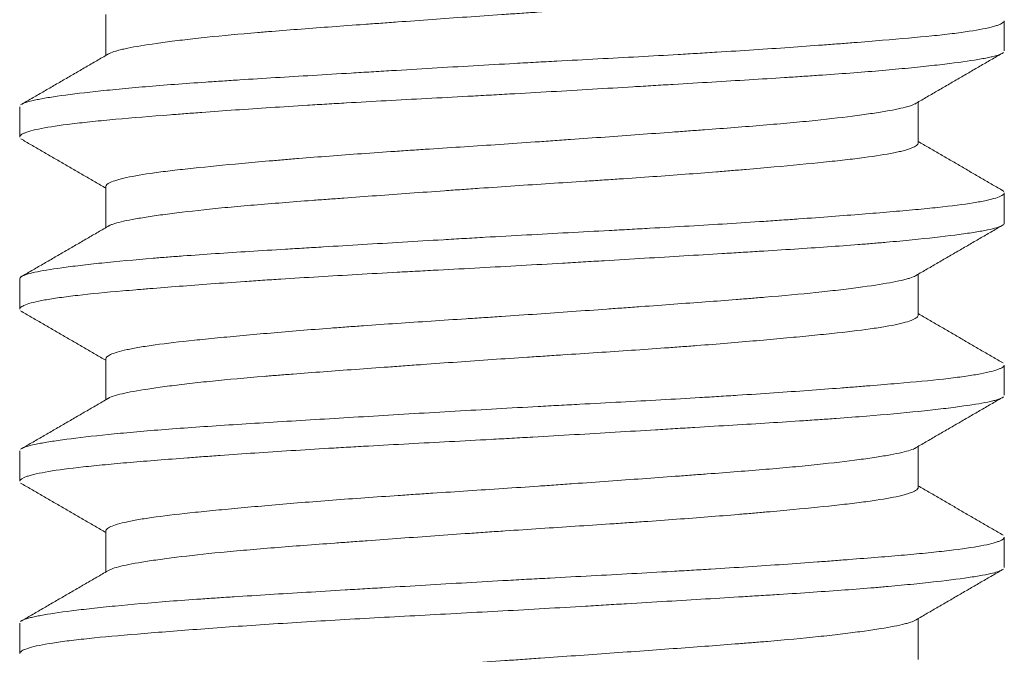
# Model space of a CAD drawing. Header units: millimetres. Extents: x 25 to 1460, y 35 to 806.
# Tile 37 of 47: x 851.77 to 855.77, y 430.78 to 433.36. Entities that reach past the tile are written whole.
import ezdxf

# ---------------------------------------------------------------- set-up
doc = ezdxf.new("R2010")
doc.units = ezdxf.units.MM
doc.layers.add('1', color=7, linetype='Continuous', true_color=0xffffff)

msp = doc.modelspace()

# ---------------------------------------------------------------- linework, layer by layer
at = {"layer": '1', "color": 155, "linetype": 'Continuous', "lineweight": 18}
for p, q in [((852.1177, 433.3794), (852.1177, 433.2125)), ((855.7677, 433.2315), (855.7677, 433.3536)), ((851.7677, 433.0039), (851.7677, 432.8817)), ((855.4177, 432.8563), (855.4177, 433.0228)), ((852.1177, 432.6791), (852.1177, 432.5125)), ((855.7656, 432.6593), (855.7586, 432.6646)), ((855.7677, 432.5313), (855.7677, 432.654)), ((855.4177, 432.1558), (855.4177, 432.3228)), ((851.7677, 432.3036), (851.7677, 432.1814)), ((852.1177, 431.9795), (852.1177, 431.8125)), ((855.7677, 431.8317), (855.7677, 431.9537)), ((851.7677, 431.6042), (851.7677, 431.4815)), ((855.4177, 431.4561), (855.4177, 431.6228)), ((852.1177, 431.2791), (852.1177, 431.1125)), ((855.7677, 431.1311), (855.7677, 431.2537)), ((855.4177, 430.7559), (855.4177, 430.9228)), ((851.7677, 430.9036), (851.7677, 430.7816))]:
    msp.add_line(p, q, dxfattribs=at)
for points, knots in [([(852.1268, 433.2178), (852.1298, 433.2196), (852.1335, 433.2214), (852.1453, 433.2264), (852.1548, 433.2295), (852.1722, 433.2342), (852.1785, 433.2357), (852.1921, 433.2389), (852.1994, 433.2404), (852.2381, 433.2483), (852.2766, 433.2547), (852.3457, 433.2646), (852.3706, 433.2679), (852.4243, 433.2746), (852.4527, 433.278), (852.5424, 433.288), (852.6081, 433.2945), (852.6979, 433.3023), (852.7162, 433.3039), (852.7537, 433.3071), (852.7728, 433.3086), (852.831, 433.3133), (852.8708, 433.3164), (852.993, 433.3258), (853.0782, 433.3321), (853.1895, 433.3402), (853.212, 433.3418), (853.2575, 433.3451), (853.2805, 433.3468), (853.3496, 433.3518), (853.396, 433.3552), (853.536, 433.3652), (853.6305, 433.3719), (853.7501, 433.3801), (853.774, 433.3817), (853.8221, 433.3849), (853.8463, 433.3865), (853.9181, 433.3913), (853.9656, 433.3944), (854.1068, 433.4037), (854.1993, 433.4098), (854.3129, 433.4177), (854.3355, 433.4193), (854.3805, 433.4225), (854.4028, 433.4241), (854.4687, 433.4289), (854.5116, 433.4322), (854.6371, 433.442), (854.7165, 433.4487), (854.8105, 433.457), (854.8291, 433.4587), (854.8655, 433.462), (854.8833, 433.4637), (854.9355, 433.4686), (854.9687, 433.4718), (855.0635, 433.4813), (855.1205, 433.4874), (855.1836, 433.4952), (855.1959, 433.4968), (855.2194, 433.5), (855.2306, 433.5016), (855.2629, 433.5063), (855.2824, 433.5095), (855.3353, 433.5192), (855.3629, 433.5258), (855.3876, 433.5342), (855.392, 433.5359), (855.3998, 433.5393), (855.4032, 433.541), (855.4117, 433.546), (855.4153, 433.5493), (855.4174, 433.5538), (855.4177, 433.5549), (855.4177, 433.556)], [0, 0, 0, 0, 0.016941, 0.016941, 0.045559, 0.045559, 0.059867, 0.059867, 0.074176, 0.074176, 0.13141, 0.13141, 0.160027, 0.160027, 0.188645, 0.188645, 0.245879, 0.245879, 0.260188, 0.260188, 0.274496, 0.274496, 0.303114, 0.303114, 0.360348, 0.360348, 0.374657, 0.374657, 0.388965, 0.388965, 0.417582, 0.417582, 0.474817, 0.474817, 0.489125, 0.489125, 0.503434, 0.503434, 0.532051, 0.532051, 0.589286, 0.589286, 0.603594, 0.603594, 0.617903, 0.617903, 0.64652, 0.64652, 0.703755, 0.703755, 0.718063, 0.718063, 0.732372, 0.732372, 0.760989, 0.760989, 0.818223, 0.818223, 0.832532, 0.832532, 0.846841, 0.846841, 0.875458, 0.875458, 0.932692, 0.932692, 0.947001, 0.947001, 0.96131, 0.96131, 0.989927, 0.989927, 1, 1, 1, 1]), ([(851.7765, 433.0144), (851.7845, 433.019), (851.7981, 433.0236), (851.8236, 433.0297), (851.8304, 433.0312), (851.8453, 433.0342), (851.8533, 433.0357), (851.8792, 433.0403), (851.8986, 433.0434), (851.9632, 433.0527), (852.0147, 433.0591), (852.0898, 433.0673), (852.1054, 433.0689), (852.1376, 433.0722), (852.1543, 433.0739), (852.2055, 433.0788), (852.2414, 433.0821), (852.3541, 433.0917), (852.4358, 433.0978), (852.5463, 433.1054), (852.5688, 433.1069), (852.6147, 433.1099), (852.6382, 433.1114), (852.7091, 433.116), (852.7574, 433.119), (852.9054, 433.1281), (853.008, 433.1343), (853.1414, 433.1424), (853.1683, 433.144), (853.2227, 433.1472), (853.2502, 433.1489), (853.3327, 433.1538), (853.3879, 433.1571), (853.5544, 433.167), (853.6663, 433.1736), (853.8074, 433.1814), (853.8357, 433.183), (853.8923, 433.1861), (853.9208, 433.1876), (854.0056, 433.1922), (854.0615, 433.1952), (854.2276, 433.2041), (854.3362, 433.21), (854.469, 433.2177), (854.4954, 433.2193), (854.548, 433.2224), (854.5742, 433.224), (854.6516, 433.2287), (854.7018, 433.2319), (854.8487, 433.2416), (854.9415, 433.2481), (855.051, 433.2563), (855.0726, 433.2579), (855.1151, 433.2612), (855.136, 433.2628), (855.1972, 433.2676), (855.2361, 433.2707), (855.3472, 433.2799), (855.4138, 433.2858), (855.4876, 433.2933), (855.5018, 433.2948), (855.5294, 433.2979), (855.5427, 433.2994), (855.5809, 433.3041), (855.604, 433.3072), (855.6666, 433.3167), (855.6994, 433.3231), (855.729, 433.3314), (855.7344, 433.333), (855.744, 433.3364), (855.7482, 433.338), (855.7589, 433.343), (855.7636, 433.3463), (855.767, 433.3509), (855.7676, 433.3522), (855.7677, 433.3536)], [0, 0, 0, 0, 0.042705, 0.042705, 0.056606, 0.056606, 0.070507, 0.070507, 0.09831, 0.09831, 0.153915, 0.153915, 0.167816, 0.167816, 0.181717, 0.181717, 0.20952, 0.20952, 0.265125, 0.265125, 0.279026, 0.279026, 0.292927, 0.292927, 0.32073, 0.32073, 0.376335, 0.376335, 0.390236, 0.390236, 0.404137, 0.404137, 0.43194, 0.43194, 0.487544, 0.487544, 0.501446, 0.501446, 0.515347, 0.515347, 0.543149, 0.543149, 0.598754, 0.598754, 0.612656, 0.612656, 0.626557, 0.626557, 0.654359, 0.654359, 0.709964, 0.709964, 0.723866, 0.723866, 0.737767, 0.737767, 0.765569, 0.765569, 0.821174, 0.821174, 0.835076, 0.835076, 0.848977, 0.848977, 0.876779, 0.876779, 0.932384, 0.932384, 0.946286, 0.946286, 0.960187, 0.960187, 0.987989, 0.987989, 1, 1, 1, 1]), ([(855.7583, 433.2205), (855.7557, 433.219), (855.7525, 433.2176), (855.7411, 433.2132), (855.7311, 433.2102), (855.7123, 433.2057), (855.7055, 433.2042), (855.6906, 433.2012), (855.6826, 433.1996), (855.6399, 433.192), (855.597, 433.1858), (855.5197, 433.1763), (855.4918, 433.173), (855.4466, 433.1681), (855.431, 433.1665), (855.3988, 433.1632), (855.3822, 433.1615), (855.2972, 433.1533), (855.2223, 433.1468), (855.0997, 433.1376), (855.0571, 433.1345), (854.9906, 433.13), (854.9679, 433.1285), (854.922, 433.1254), (854.8987, 433.1239), (854.7811, 433.1164), (854.6826, 433.1104), (854.5285, 433.101), (854.4761, 433.0979), (854.3958, 433.093), (854.3687, 433.0914), (854.3142, 433.0881), (854.2869, 433.0865), (854.1501, 433.0783), (854.0393, 433.0717), (853.8712, 433.0619), (853.8149, 433.0587), (853.7299, 433.054), (853.7014, 433.0524), (853.6446, 433.0493), (853.6164, 433.0478), (853.4757, 433.0402), (853.3651, 433.0343), (853.202, 433.0253), (853.1482, 433.0223), (853.0681, 433.0177), (853.0415, 433.0161), (852.9889, 433.013), (852.9628, 433.0114), (852.8344, 433.0035), (852.7365, 432.9971), (852.5971, 432.9873), (852.5518, 432.984), (852.4858, 432.9791), (852.4641, 432.9774), (852.4215, 432.9742), (852.4007, 432.9726), (852.299, 432.9646), (852.225, 432.9586), (852.1249, 432.9496), (852.0933, 432.9466), (852.0488, 432.9421), (852.0344, 432.9405), (852.0068, 432.9375), (851.9935, 432.9359), (851.9301, 432.9282), (851.8883, 432.9219), (851.8389, 432.9123), (851.8247, 432.909), (851.8068, 432.904), (851.8014, 432.9024), (851.7917, 432.899), (851.7876, 432.8974), (851.7728, 432.8906), (851.7674, 432.8856), (851.7677, 432.8807)], [0, 0, 0, 0, 0.013321, 0.013321, 0.041075, 0.041075, 0.054951, 0.054951, 0.068828, 0.068828, 0.124334, 0.124334, 0.152087, 0.152087, 0.165964, 0.165964, 0.17984, 0.17984, 0.235346, 0.235346, 0.263099, 0.263099, 0.276976, 0.276976, 0.290853, 0.290853, 0.346359, 0.346359, 0.374112, 0.374112, 0.387988, 0.387988, 0.401865, 0.401865, 0.457371, 0.457371, 0.485124, 0.485124, 0.499001, 0.499001, 0.512877, 0.512877, 0.568384, 0.568384, 0.596137, 0.596137, 0.610013, 0.610013, 0.62389, 0.62389, 0.679396, 0.679396, 0.707149, 0.707149, 0.721026, 0.721026, 0.734902, 0.734902, 0.790409, 0.790409, 0.818162, 0.818162, 0.832038, 0.832038, 0.845915, 0.845915, 0.901421, 0.901421, 0.929174, 0.929174, 0.943051, 0.943051, 0.956927, 0.956927, 1, 1, 1, 1]), ([(855.4063, 433.0162), (855.4063, 433.0161), (855.4062, 433.0161), (855.4033, 433.0145), (855.4, 433.0129), (855.3921, 433.0098), (855.3877, 433.0083), (855.3632, 433.0005), (855.3356, 432.9943), (855.2823, 432.9847), (855.2626, 432.9814), (855.23, 432.9765), (855.2186, 432.9748), (855.195, 432.9715), (855.1828, 432.9698), (855.1196, 432.9615), (855.0625, 432.9548), (854.9668, 432.9448), (854.9333, 432.9416), (854.8627, 432.9351), (854.8262, 432.9319), (854.7133, 432.9225), (854.6334, 432.9164), (854.5279, 432.9085), (854.5065, 432.9069), (854.4631, 432.9037), (854.4411, 432.9021), (854.3744, 432.8972), (854.3295, 432.8939), (854.1931, 432.884), (854.1002, 432.8773), (853.9815, 432.8689), (853.9576, 432.8672), (853.9097, 432.8638), (853.8855, 432.8621), (853.8132, 432.8571), (853.7652, 432.8538), (853.6217, 432.8442), (853.5269, 432.8381), (853.4093, 432.8303), (853.3858, 432.8288), (853.339, 432.8256), (853.3156, 432.824), (853.2464, 432.8193), (853.2011, 432.8161), (853.0679, 432.8065), (852.9825, 432.8), (852.8802, 432.7917), (852.86, 432.79), (852.82, 432.7866), (852.8003, 432.7849), (852.7425, 432.7799), (852.7054, 432.7765), (852.5984, 432.7666), (852.5328, 432.7603), (852.4581, 432.7524), (852.4435, 432.7508), (852.4153, 432.7477), (852.4016, 432.7461), (852.362, 432.7414), (852.3375, 432.7383), (852.2696, 432.7288), (852.2317, 432.7224), (852.1938, 432.7141), (852.1867, 432.7124), (852.1735, 432.7091), (852.1675, 432.7074), (852.1509, 432.7023), (852.142, 432.699), (852.1235, 432.69), (852.1176, 432.6844), (852.1177, 432.6789)], [0, 0, 0, 0, 0.000231, 0.000231, 0.014645, 0.014645, 0.029059, 0.029059, 0.086716, 0.086716, 0.115544, 0.115544, 0.129958, 0.129958, 0.144373, 0.144373, 0.20203, 0.20203, 0.230858, 0.230858, 0.259686, 0.259686, 0.317343, 0.317343, 0.331757, 0.331757, 0.346172, 0.346172, 0.375, 0.375, 0.432657, 0.432657, 0.447071, 0.447071, 0.461485, 0.461485, 0.490314, 0.490314, 0.54797, 0.54797, 0.562385, 0.562385, 0.576799, 0.576799, 0.605627, 0.605627, 0.663284, 0.663284, 0.677698, 0.677698, 0.692113, 0.692113, 0.720941, 0.720941, 0.778598, 0.778598, 0.793012, 0.793012, 0.807426, 0.807426, 0.836255, 0.836255, 0.893911, 0.893911, 0.908326, 0.908326, 0.92274, 0.92274, 0.951568, 0.951568, 1, 1, 1, 1]), ([(852.1275, 432.5182), (852.1297, 432.5195), (852.1322, 432.5208), (852.1385, 432.5236), (852.1425, 432.5252), (852.1648, 432.5329), (852.1906, 432.539), (852.2412, 432.5486), (852.2601, 432.5518), (852.3019, 432.5584), (852.3246, 432.5616), (852.3976, 432.5716), (852.453, 432.5782), (852.5307, 432.5865), (852.5466, 432.5882), (852.5794, 432.5915), (852.5963, 432.5931), (852.6478, 432.598), (852.6835, 432.6011), (852.7939, 432.6105), (852.8723, 432.6166), (852.9763, 432.6245), (852.9974, 432.626), (853.0402, 432.6292), (853.062, 432.6308), (853.1276, 432.6357), (853.1719, 432.6389), (853.3065, 432.6487), (853.3986, 432.6554), (853.5164, 432.6638), (853.5402, 432.6655), (853.5879, 432.6688), (853.6119, 432.6705), (853.6836, 432.6755), (853.7313, 432.6788), (853.8741, 432.6885), (853.9688, 432.6946), (854.0866, 432.7023), (854.1102, 432.7039), (854.1571, 432.707), (854.1805, 432.7086), (854.2498, 432.7133), (854.2953, 432.7164), (854.4291, 432.7259), (854.5152, 432.7323), (854.6188, 432.7406), (854.6393, 432.7423), (854.6798, 432.7457), (854.6997, 432.7474), (854.7584, 432.7524), (854.7961, 432.7557), (854.9051, 432.7656), (854.9723, 432.772), (855.0492, 432.7799), (855.0643, 432.7815), (855.0935, 432.7846), (855.1076, 432.7862), (855.1487, 432.7909), (855.1742, 432.794), (855.2453, 432.8033), (855.2856, 432.8097), (855.3266, 432.8179), (855.3344, 432.8195), (855.3488, 432.8229), (855.3555, 432.8245), (855.374, 432.8295), (855.3843, 432.8329), (855.4088, 432.8428), (855.4173, 432.8494), (855.4177, 432.8558)], [0, 0, 0, 0, 0.011812, 0.011812, 0.026147, 0.026147, 0.083486, 0.083486, 0.112156, 0.112156, 0.140826, 0.140826, 0.198165, 0.198165, 0.2125, 0.2125, 0.226835, 0.226835, 0.255505, 0.255505, 0.312844, 0.312844, 0.327179, 0.327179, 0.341514, 0.341514, 0.370183, 0.370183, 0.427523, 0.427523, 0.441858, 0.441858, 0.456193, 0.456193, 0.484862, 0.484862, 0.542202, 0.542202, 0.556537, 0.556537, 0.570872, 0.570872, 0.599541, 0.599541, 0.656881, 0.656881, 0.671216, 0.671216, 0.68555, 0.68555, 0.71422, 0.71422, 0.77156, 0.77156, 0.785894, 0.785894, 0.800229, 0.800229, 0.828899, 0.828899, 0.886239, 0.886239, 0.900573, 0.900573, 0.914908, 0.914908, 0.943578, 0.943578, 1, 1, 1, 1]), ([(851.7677, 432.3041), (851.7677, 432.307), (851.7697, 432.3099), (851.7759, 432.3142), (851.7787, 432.3157), (851.7855, 432.3187), (851.7895, 432.3203), (851.8033, 432.3248), (851.8148, 432.3278), (851.8562, 432.3367), (851.8927, 432.3428), (851.9496, 432.3506), (851.9616, 432.3522), (851.9867, 432.3554), (851.9998, 432.357), (852.0407, 432.3619), (852.07, 432.3652), (852.1633, 432.375), (852.233, 432.3815), (852.3295, 432.3895), (852.3492, 432.3911), (852.3898, 432.3942), (852.4106, 432.3958), (852.474, 432.4004), (852.5176, 432.4035), (852.6523, 432.4125), (852.7473, 432.4184), (852.8725, 432.4261), (852.8978, 432.4276), (852.9492, 432.4308), (852.9753, 432.4323), (853.054, 432.4371), (853.1071, 432.4403), (853.2679, 432.45), (853.3773, 432.4565), (853.5169, 432.4648), (853.545, 432.4664), (853.6014, 432.4697), (853.6298, 432.4714), (853.7149, 432.4763), (853.7713, 432.4794), (853.9401, 432.4887), (854.0516, 432.4946), (854.1898, 432.5021), (854.2174, 432.5036), (854.2725, 432.5066), (854.3, 432.5081), (854.3818, 432.5127), (854.4353, 432.5157), (854.5928, 432.525), (854.6938, 432.5313), (854.8149, 432.5394), (854.8389, 432.5411), (854.8863, 432.5443), (854.9098, 432.546), (854.9791, 432.551), (855.0235, 432.5542), (855.1519, 432.564), (855.2308, 432.5702), (855.3212, 432.5778), (855.3388, 432.5793), (855.3733, 432.5823), (855.3901, 432.5838), (855.439, 432.5884), (855.4694, 432.5914), (855.5541, 432.6005), (855.6021, 432.6066), (855.6514, 432.6146), (855.6607, 432.6162), (855.6782, 432.6194), (855.6865, 432.621), (855.7094, 432.626), (855.7222, 432.6293), (855.7537, 432.6391), (855.7652, 432.6457), (855.7676, 432.6527), (855.7677, 432.6533), (855.7677, 432.6539)], [0, 0, 0, 0, 0.025, 0.025, 0.03847, 0.03847, 0.05194, 0.05194, 0.078879, 0.078879, 0.132759, 0.132759, 0.146228, 0.146228, 0.159698, 0.159698, 0.186638, 0.186638, 0.240517, 0.240517, 0.253987, 0.253987, 0.267457, 0.267457, 0.294397, 0.294397, 0.348276, 0.348276, 0.361746, 0.361746, 0.375216, 0.375216, 0.402155, 0.402155, 0.456034, 0.456034, 0.469504, 0.469504, 0.482974, 0.482974, 0.509914, 0.509914, 0.563793, 0.563793, 0.577263, 0.577263, 0.590733, 0.590733, 0.617672, 0.617672, 0.671552, 0.671552, 0.685022, 0.685022, 0.698491, 0.698491, 0.725431, 0.725431, 0.77931, 0.77931, 0.79278, 0.79278, 0.80625, 0.80625, 0.83319, 0.83319, 0.887069, 0.887069, 0.900539, 0.900539, 0.914009, 0.914009, 0.940948, 0.940948, 0.994828, 0.994828, 1, 1, 1, 1]), ([(855.7677, 432.5309), (855.7677, 432.5299), (855.7674, 432.5288), (855.766, 432.5263), (855.7646, 432.5247), (855.7605, 432.5217), (855.7579, 432.5201), (855.7417, 432.5126), (855.7195, 432.5067), (855.6724, 432.4977), (855.6544, 432.4947), (855.6238, 432.49), (855.613, 432.4884), (855.5903, 432.4852), (855.5785, 432.4837), (855.5167, 432.4757), (855.4592, 432.4692), (855.361, 432.4594), (855.3263, 432.4561), (855.2711, 432.4512), (855.2521, 432.4496), (855.2135, 432.4464), (855.1938, 432.4448), (855.0934, 432.4369), (855.0072, 432.431), (854.869, 432.422), (854.8214, 432.419), (854.7479, 432.4144), (854.7229, 432.4129), (854.6726, 432.4098), (854.6473, 432.4082), (854.5197, 432.4005), (854.4145, 432.3942), (854.2521, 432.3844), (854.1971, 432.3811), (854.1135, 432.3761), (854.0854, 432.3745), (854.0293, 432.3711), (854.0012, 432.3695), (853.8609, 432.3613), (853.7486, 432.3549), (853.5803, 432.3458), (853.5242, 432.3428), (853.44, 432.3383), (853.4119, 432.3368), (853.3562, 432.3338), (853.3285, 432.3323), (853.1913, 432.3248), (853.0847, 432.3188), (852.9296, 432.3094), (852.8787, 432.3062), (852.8036, 432.3014), (852.7787, 432.2998), (852.7298, 432.2965), (852.7057, 432.2949), (852.5872, 432.2867), (852.4984, 432.2801), (852.3741, 432.2705), (852.3342, 432.2674), (852.2765, 432.2627), (852.2577, 432.2612), (852.2211, 432.2581), (852.2033, 432.2566), (852.117, 432.2491), (852.056, 432.2431), (851.9766, 432.234), (851.9521, 432.2309), (851.9186, 432.2261), (851.9079, 432.2245), (851.8878, 432.2213), (851.8783, 432.2197), (851.8339, 432.2117), (851.8077, 432.2051), (851.7822, 432.1953), (851.776, 432.192), (851.7703, 432.1871), (851.769, 432.1854), (851.7679, 432.1829), (851.7677, 432.1819), (851.7677, 432.181)], [0, 0, 0, 0, 0.008836, 0.008836, 0.022306, 0.022306, 0.035776, 0.035776, 0.089655, 0.089655, 0.116595, 0.116595, 0.130065, 0.130065, 0.143534, 0.143534, 0.197414, 0.197414, 0.224353, 0.224353, 0.237823, 0.237823, 0.251293, 0.251293, 0.305172, 0.305172, 0.332112, 0.332112, 0.345582, 0.345582, 0.359052, 0.359052, 0.412931, 0.412931, 0.439871, 0.439871, 0.453341, 0.453341, 0.46681, 0.46681, 0.52069, 0.52069, 0.547629, 0.547629, 0.561099, 0.561099, 0.574569, 0.574569, 0.628448, 0.628448, 0.655388, 0.655388, 0.668858, 0.668858, 0.682328, 0.682328, 0.736207, 0.736207, 0.763147, 0.763147, 0.776616, 0.776616, 0.790086, 0.790086, 0.843966, 0.843966, 0.870905, 0.870905, 0.884375, 0.884375, 0.897845, 0.897845, 0.951724, 0.951724, 0.978664, 0.978664, 0.992134, 0.992134, 1, 1, 1, 1]), ([(855.4071, 432.3166), (855.4016, 432.3135), (855.3941, 432.3103), (855.3796, 432.3057), (855.3743, 432.3041), (855.3626, 432.301), (855.3563, 432.2994), (855.3356, 432.2946), (855.3199, 432.2915), (855.2671, 432.2819), (855.2244, 432.2754), (855.1618, 432.267), (855.1487, 432.2653), (855.1218, 432.262), (855.1078, 432.2603), (855.0646, 432.2552), (855.0344, 432.2519), (854.9392, 432.2419), (854.8699, 432.2356), (854.776, 432.2278), (854.7568, 432.2262), (854.7177, 432.223), (854.6978, 432.2215), (854.6374, 432.2167), (854.5963, 432.2136), (854.4702, 432.2042), (854.3826, 432.1977), (854.2686, 432.1895), (854.2456, 432.1878), (854.1991, 432.1844), (854.1757, 432.1828), (854.1055, 432.1777), (854.0585, 432.1743), (853.9167, 432.1642), (853.8213, 432.1576), (853.701, 432.1495), (853.6769, 432.1479), (853.6286, 432.1447), (853.6046, 432.1432), (853.5329, 432.1385), (853.4856, 432.1354), (853.3452, 432.1261), (853.2535, 432.1199), (853.1413, 432.1118), (853.1189, 432.1102), (853.0748, 432.1069), (853.053, 432.1053), (852.9886, 432.1004), (852.9467, 432.0971), (852.8246, 432.0871), (852.7476, 432.0804), (852.6572, 432.0721), (852.6393, 432.0704), (852.6046, 432.0671), (852.5877, 432.0655), (852.5381, 432.0607), (852.5068, 432.0575), (852.4175, 432.0482), (852.3645, 432.042), (852.3068, 432.034), (852.2957, 432.0324), (852.2745, 432.0292), (852.2645, 432.0276), (852.2358, 432.0228), (852.2015, 432.0162), (852.175, 432.0096), (852.1526, 432.0029), (852.1433, 431.9995), (852.1235, 431.9902), (852.1175, 431.9843), (852.1177, 431.9787)], [0, 0, 0, 0, 0.029006, 0.029006, 0.043393, 0.043393, 0.057781, 0.057781, 0.086556, 0.086556, 0.144107, 0.144107, 0.158494, 0.158494, 0.172882, 0.172882, 0.201657, 0.201657, 0.259208, 0.259208, 0.273596, 0.273596, 0.287983, 0.287983, 0.316759, 0.316759, 0.374309, 0.374309, 0.388697, 0.388697, 0.403085, 0.403085, 0.43186, 0.43186, 0.489411, 0.489411, 0.503798, 0.503798, 0.518186, 0.518186, 0.546961, 0.546961, 0.604512, 0.604512, 0.6189, 0.6189, 0.633287, 0.633287, 0.662063, 0.662063, 0.719613, 0.719613, 0.734001, 0.734001, 0.748389, 0.748389, 0.777164, 0.777164, 0.834715, 0.834715, 0.849102, 0.849102, 0.86349, 0.86349, 0.892265, 0.921041, 0.921041, 0.949816, 0.949816, 1, 1, 1, 1]), ([(852.1272, 431.818), (852.1338, 431.822), (852.1438, 431.826), (852.1676, 431.8331), (852.1801, 431.8362), (852.2091, 431.8425), (852.2256, 431.8457), (852.2805, 431.8553), (852.3244, 431.8618), (852.3884, 431.8702), (852.4017, 431.8718), (852.4291, 431.8752), (852.4434, 431.8769), (852.4873, 431.8819), (852.518, 431.8852), (852.6145, 431.8951), (852.6845, 431.9013), (852.7791, 431.9091), (852.7983, 431.9107), (852.8376, 431.9138), (852.8577, 431.9154), (852.9184, 431.9201), (852.9598, 431.9232), (853.0863, 431.9327), (853.174, 431.9391), (853.2879, 431.9473), (853.3109, 431.949), (853.3573, 431.9524), (853.3807, 431.954), (853.4509, 431.9591), (853.4979, 431.9625), (853.6393, 431.9725), (853.7343, 431.9791), (853.8539, 431.9871), (853.8779, 431.9886), (853.9259, 431.9918), (853.9499, 431.9934), (854.0212, 431.998), (854.0683, 432.0011), (854.2078, 432.0104), (854.2988, 432.0166), (854.4098, 432.0246), (854.4319, 432.0262), (854.4758, 432.0295), (854.4974, 432.0311), (854.5613, 432.036), (854.6028, 432.0393), (854.7237, 432.0493), (854.7997, 432.056), (854.8889, 432.0642), (854.9065, 432.0659), (854.9408, 432.0692), (854.9576, 432.0708), (855.0065, 432.0756), (855.0375, 432.0787), (855.1255, 432.088), (855.1775, 432.0941), (855.2342, 432.1021), (855.2451, 432.1037), (855.2659, 432.1069), (855.2758, 432.1085), (855.3039, 432.1133), (855.3207, 432.1166), (855.3651, 432.1264), (855.387, 432.1331), (855.4042, 432.1415), (855.4071, 432.1432), (855.4119, 432.1466), (855.4138, 432.1483), (855.4167, 432.1518), (855.4175, 432.1538), (855.4177, 432.1556)], [0, 0, 0, 0, 0.037156, 0.037156, 0.065826, 0.065826, 0.094495, 0.094495, 0.151835, 0.151835, 0.16617, 0.16617, 0.180505, 0.180505, 0.209174, 0.209174, 0.266514, 0.266514, 0.280849, 0.280849, 0.295183, 0.295183, 0.323853, 0.323853, 0.381193, 0.381193, 0.395528, 0.395528, 0.409862, 0.409862, 0.438532, 0.438532, 0.495872, 0.495872, 0.510206, 0.510206, 0.524541, 0.524541, 0.553211, 0.553211, 0.61055, 0.61055, 0.624885, 0.624885, 0.63922, 0.63922, 0.66789, 0.66789, 0.725229, 0.725229, 0.739564, 0.739564, 0.753899, 0.753899, 0.782569, 0.782569, 0.839908, 0.839908, 0.854243, 0.854243, 0.868578, 0.868578, 0.897248, 0.897248, 0.954587, 0.954587, 0.968922, 0.968922, 0.983257, 0.983257, 1, 1, 1, 1]), ([(851.7758, 431.614), (851.7765, 431.6144), (851.7773, 431.6149), (851.7895, 431.6213), (851.8103, 431.6272), (851.8554, 431.6362), (851.8728, 431.6393), (851.9124, 431.6455), (851.9344, 431.6486), (852.0064, 431.6581), (852.0626, 431.6646), (852.1592, 431.6744), (852.1935, 431.6777), (852.2663, 431.6843), (852.3042, 431.6875), (852.4229, 431.697), (852.5082, 431.7029), (852.6454, 431.7119), (852.6927, 431.7149), (852.7904, 431.7211), (852.8401, 431.7241), (852.992, 431.7334), (853.0966, 431.7397), (853.2588, 431.7494), (853.3138, 431.7527), (853.4253, 431.7594), (853.4811, 431.7627), (853.6489, 431.7725), (853.7611, 431.7789), (853.9018, 431.7866), (853.9299, 431.7881), (853.9863, 431.7911), (854.0145, 431.7926), (854.099, 431.7972), (854.1547, 431.8002), (854.3194, 431.8091), (854.4265, 431.8151), (854.5567, 431.8229), (854.5825, 431.8245), (854.6339, 431.8277), (854.6594, 431.8293), (854.7353, 431.8341), (854.7844, 431.8373), (854.9273, 431.8471), (855.017, 431.8537), (855.122, 431.8617), (855.1426, 431.8633), (855.1832, 431.8665), (855.2031, 431.8681), (855.2617, 431.8728), (855.2987, 431.8758), (855.4038, 431.8849), (855.466, 431.8908), (855.5339, 431.8984), (855.5469, 431.8999), (855.5721, 431.903), (855.5842, 431.9046), (855.6188, 431.9093), (855.6395, 431.9125), (855.6947, 431.9221), (855.7223, 431.9287), (855.7454, 431.9369), (855.7494, 431.9386), (855.7563, 431.9419), (855.7592, 431.9435), (855.7654, 431.9481), (855.7675, 431.951), (855.7677, 431.9538)], [0, 0, 0, 0, 0.003996, 0.003996, 0.059503, 0.059503, 0.087256, 0.087256, 0.115009, 0.115009, 0.170515, 0.170515, 0.198268, 0.198268, 0.226021, 0.226021, 0.281528, 0.281528, 0.309281, 0.309281, 0.337034, 0.337034, 0.39254, 0.39254, 0.420293, 0.420293, 0.448046, 0.448046, 0.503552, 0.503552, 0.517429, 0.517429, 0.531306, 0.531306, 0.559059, 0.559059, 0.614565, 0.614565, 0.628441, 0.628441, 0.642318, 0.642318, 0.670071, 0.670071, 0.725577, 0.725577, 0.739454, 0.739454, 0.75333, 0.75333, 0.781083, 0.781083, 0.83659, 0.83659, 0.850466, 0.850466, 0.864343, 0.864343, 0.892096, 0.892096, 0.947602, 0.947602, 0.961479, 0.961479, 0.975355, 0.975355, 1, 1, 1, 1]), ([(855.7586, 431.8206), (855.7535, 431.8178), (855.7464, 431.815), (855.7322, 431.8107), (855.7267, 431.8092), (855.7144, 431.8062), (855.7077, 431.8047), (855.6715, 431.7972), (855.6335, 431.7911), (855.5634, 431.7816), (855.5378, 431.7784), (855.4959, 431.7736), (855.4814, 431.7719), (855.4515, 431.7686), (855.436, 431.767), (855.3566, 431.7588), (855.2858, 431.7523), (855.1687, 431.7428), (855.1278, 431.7397), (855.0637, 431.735), (855.0418, 431.7335), (854.9976, 431.7305), (854.9752, 431.729), (854.8616, 431.7214), (854.7659, 431.7155), (854.615, 431.7063), (854.5635, 431.7031), (854.4844, 431.6984), (854.4577, 431.6968), (854.4042, 431.6935), (854.3774, 431.6919), (854.2425, 431.6838), (854.1328, 431.6772), (853.9654, 431.6674), (853.9091, 431.6641), (853.8239, 431.6592), (853.7955, 431.6576), (853.7388, 431.6545), (853.7105, 431.6529), (853.5697, 431.6452), (853.4583, 431.6393), (853.2932, 431.6304), (853.2385, 431.6274), (853.157, 431.6228), (853.1299, 431.6213), (853.0765, 431.6182), (853.05, 431.6166), (852.9192, 431.6089), (852.8189, 431.6025), (852.6749, 431.5928), (852.6281, 431.5895), (852.5594, 431.5845), (852.5368, 431.5829), (852.4927, 431.5796), (852.471, 431.578), (852.365, 431.5699), (852.2871, 431.5637), (852.1806, 431.5547), (852.1468, 431.5516), (852.0988, 431.5471), (852.0833, 431.5456), (852.0534, 431.5426), (852.039, 431.541), (851.9698, 431.5334), (851.9232, 431.5273), (851.8662, 431.5177), (851.8494, 431.5144), (851.8275, 431.5095), (851.8208, 431.5078), (851.8086, 431.5045), (851.8031, 431.5029), (851.7786, 431.4946), (851.7685, 431.4881), (851.7677, 431.4815), (851.7677, 431.4812), (851.7677, 431.4809)], [0, 0, 0, 0, 0.025977, 0.025977, 0.039853, 0.039853, 0.05373, 0.05373, 0.109236, 0.109236, 0.136989, 0.136989, 0.150866, 0.150866, 0.164742, 0.164742, 0.220249, 0.220249, 0.248002, 0.248002, 0.261878, 0.261878, 0.275755, 0.275755, 0.331261, 0.331261, 0.359014, 0.359014, 0.372891, 0.372891, 0.386767, 0.386767, 0.442274, 0.442274, 0.470027, 0.470027, 0.483903, 0.483903, 0.49778, 0.49778, 0.553286, 0.553286, 0.581039, 0.581039, 0.594916, 0.594916, 0.608792, 0.608792, 0.664298, 0.664298, 0.692052, 0.692052, 0.705928, 0.705928, 0.719805, 0.719805, 0.775311, 0.775311, 0.803064, 0.803064, 0.81694, 0.81694, 0.830817, 0.830817, 0.886323, 0.886323, 0.914076, 0.914076, 0.927953, 0.927953, 0.941829, 0.941829, 0.997336, 0.997336, 1, 1, 1, 1]), ([(855.4088, 431.6176), (855.4084, 431.6174), (855.4081, 431.6172), (855.4024, 431.6138), (855.395, 431.6107), (855.3668, 431.6014), (855.34, 431.5952), (855.2964, 431.5872), (855.2872, 431.5856), (855.2677, 431.5823), (855.2574, 431.5807), (855.2254, 431.5757), (855.2023, 431.5724), (855.1278, 431.5625), (855.0713, 431.5558), (854.976, 431.5458), (854.9424, 431.5424), (854.8729, 431.536), (854.8368, 431.5328), (854.725, 431.5235), (854.6455, 431.5173), (854.5398, 431.5094), (854.5183, 431.5078), (854.475, 431.5046), (854.4531, 431.5029), (854.3871, 431.4981), (854.3425, 431.4948), (854.2069, 431.485), (854.114, 431.4783), (853.9947, 431.4698), (853.9707, 431.4681), (853.9227, 431.4647), (853.8988, 431.463), (853.827, 431.458), (853.7792, 431.4548), (853.636, 431.4452), (853.5408, 431.439), (853.4222, 431.4312), (853.3986, 431.4296), (853.3518, 431.4265), (853.3286, 431.4249), (853.2595, 431.4202), (853.2143, 431.4171), (853.0808, 431.4075), (852.9948, 431.401), (852.8292, 431.3875), (852.7521, 431.3808), (852.6444, 431.3709), (852.6098, 431.3676), (852.56, 431.3628), (852.5438, 431.3612), (852.512, 431.358), (852.4964, 431.3564), (852.4207, 431.3485), (852.3676, 431.3424), (852.2986, 431.3329), (852.2668, 431.3282), (852.2392, 431.3233), (852.2216, 431.32), (852.2133, 431.3183), (852.1745, 431.31), (852.1518, 431.3033), (852.1299, 431.2933), (852.122, 431.2882), (852.1187, 431.2832), (852.1179, 431.2808), (852.1177, 431.28), (852.1177, 431.2792)], [0, 0, 0, 0, 0.002068, 0.002068, 0.03079, 0.03079, 0.088235, 0.088235, 0.102597, 0.102597, 0.116958, 0.116958, 0.14568, 0.14568, 0.203125, 0.203125, 0.231847, 0.231847, 0.26057, 0.26057, 0.318015, 0.318015, 0.332376, 0.332376, 0.346737, 0.346737, 0.37546, 0.37546, 0.432904, 0.432904, 0.447266, 0.447266, 0.461627, 0.461627, 0.490349, 0.490349, 0.547794, 0.547794, 0.562155, 0.562155, 0.576517, 0.576517, 0.605239, 0.605239, 0.662684, 0.662684, 0.720129, 0.720129, 0.748851, 0.748851, 0.763212, 0.763212, 0.777574, 0.777574, 0.835018, 0.835018, 0.863741, 0.878102, 0.878102, 0.892463, 0.892463, 0.949908, 0.949908, 0.978631, 0.992992, 0.992992, 1, 1, 1, 1]), ([(852.1278, 431.1184), (852.131, 431.1203), (852.1351, 431.1222), (852.1478, 431.1272), (852.1577, 431.1303), (852.1933, 431.1396), (852.2248, 431.1459), (852.274, 431.154), (852.2843, 431.1556), (852.3059, 431.1589), (852.3172, 431.1605), (852.3526, 431.1655), (852.3778, 431.1689), (852.4584, 431.1788), (852.5185, 431.1855), (852.6018, 431.1936), (852.6189, 431.1953), (852.6538, 431.1985), (852.6718, 431.2001), (852.7264, 431.2048), (852.7639, 431.2079), (852.8798, 431.2172), (852.9614, 431.2234), (853.069, 431.2314), (853.0908, 431.233), (853.1349, 431.2362), (853.1573, 431.2378), (853.2246, 431.2428), (853.2699, 431.246), (853.4072, 431.256), (853.5006, 431.2627), (853.6195, 431.2711), (853.6435, 431.2727), (853.6915, 431.2761), (853.7156, 431.2777), (853.7875, 431.2826), (853.8352, 431.2858), (853.9776, 431.2952), (854.0716, 431.3013), (854.1879, 431.3091), (854.2111, 431.3107), (854.2574, 431.3138), (854.2802, 431.3154), (854.3482, 431.3201), (854.3926, 431.3233), (854.523, 431.333), (854.6064, 431.3395), (854.7061, 431.3479), (854.7258, 431.3496), (854.7646, 431.3529), (854.7836, 431.3546), (854.8395, 431.3596), (854.8752, 431.3629), (854.9782, 431.3727), (855.0411, 431.3789), (855.1121, 431.3867), (855.126, 431.3883), (855.1527, 431.3914), (855.1656, 431.393), (855.2028, 431.3977), (855.2257, 431.4008), (855.2889, 431.4103), (855.3237, 431.4167), (855.3576, 431.4251), (855.3639, 431.4268), (855.3754, 431.4301), (855.3806, 431.4318), (855.3947, 431.4368), (855.4021, 431.4402), (855.4145, 431.4479), (855.4179, 431.4523), (855.4177, 431.4566)], [0, 0, 0, 0, 0.017628, 0.017628, 0.046245, 0.046245, 0.10348, 0.10348, 0.117788, 0.117788, 0.132097, 0.132097, 0.160714, 0.160714, 0.217949, 0.217949, 0.232257, 0.232257, 0.246566, 0.246566, 0.275183, 0.275183, 0.332418, 0.332418, 0.346726, 0.346726, 0.361035, 0.361035, 0.389652, 0.389652, 0.446886, 0.446886, 0.461195, 0.461195, 0.475504, 0.475504, 0.504121, 0.504121, 0.561355, 0.561355, 0.575664, 0.575664, 0.589973, 0.589973, 0.61859, 0.61859, 0.675824, 0.675824, 0.690133, 0.690133, 0.704441, 0.704441, 0.733059, 0.733059, 0.790293, 0.790293, 0.804602, 0.804602, 0.81891, 0.81891, 0.847527, 0.847527, 0.904762, 0.904762, 0.919071, 0.919071, 0.933379, 0.933379, 0.961996, 0.961996, 1, 1, 1, 1]), ([(851.7763, 430.9143), (851.7783, 430.9155), (851.7806, 430.9166), (851.7903, 430.9208), (851.7997, 430.9237), (851.8174, 430.9283), (851.824, 430.9298), (851.8381, 430.9328), (851.8457, 430.9343), (851.8866, 430.9419), (851.9282, 430.948), (852.0036, 430.9576), (852.031, 430.9608), (852.0754, 430.9657), (852.0908, 430.9674), (852.1223, 430.9707), (852.1385, 430.9723), (852.2218, 430.9805), (852.2956, 430.987), (852.417, 430.9963), (852.4592, 430.9994), (852.5253, 431.004), (852.5477, 431.0055), (852.5931, 431.0085), (852.6161, 431.01), (852.7324, 431.0175), (852.8301, 431.0235), (852.9835, 431.0328), (853.0359, 431.036), (853.1161, 431.0408), (853.1431, 431.0425), (853.1971, 431.0457), (853.2242, 431.0473), (853.3603, 431.0555), (853.4708, 431.0621), (853.6389, 431.0719), (853.6954, 431.0752), (853.7807, 431.0799), (853.8091, 431.0815), (853.8657, 431.0846), (853.8939, 431.0861), (854.0344, 431.0937), (854.1452, 431.0996), (854.309, 431.1086), (854.3633, 431.1116), (854.444, 431.1162), (854.4707, 431.1178), (854.5234, 431.1209), (854.5494, 431.1225), (854.6783, 431.1303), (854.7768, 431.1367), (854.9177, 431.1465), (854.9635, 431.1498), (855.0305, 431.1548), (855.0524, 431.1564), (855.0952, 431.1597), (855.1162, 431.1613), (855.2189, 431.1693), (855.294, 431.1753), (855.396, 431.1843), (855.4282, 431.1873), (855.4738, 431.1919), (855.4885, 431.1934), (855.5166, 431.1965), (855.5301, 431.198), (855.595, 431.2057), (855.6381, 431.2119), (855.6896, 431.2216), (855.7046, 431.2248), (855.7236, 431.2298), (855.7294, 431.2315), (855.7397, 431.2348), (855.7442, 431.2364), (855.7611, 431.2435), (855.7676, 431.2489), (855.7677, 431.2541)], [0, 0, 0, 0, 0.010657, 0.010657, 0.03841, 0.03841, 0.052287, 0.052287, 0.066163, 0.066163, 0.12167, 0.12167, 0.149423, 0.149423, 0.163299, 0.163299, 0.177176, 0.177176, 0.232682, 0.232682, 0.260435, 0.260435, 0.274312, 0.274312, 0.288188, 0.288188, 0.343694, 0.343694, 0.371448, 0.371448, 0.385324, 0.385324, 0.399201, 0.399201, 0.454707, 0.454707, 0.48246, 0.48246, 0.496337, 0.496337, 0.510213, 0.510213, 0.565719, 0.565719, 0.593472, 0.593472, 0.607349, 0.607349, 0.621226, 0.621226, 0.676732, 0.676732, 0.704485, 0.704485, 0.718361, 0.718361, 0.732238, 0.732238, 0.787744, 0.787744, 0.815497, 0.815497, 0.829374, 0.829374, 0.84325, 0.84325, 0.898757, 0.898757, 0.92651, 0.92651, 0.940386, 0.940386, 0.954263, 0.954263, 1, 1, 1, 1]), ([(855.7581, 431.1204), (855.7491, 431.1154), (855.7338, 431.1106), (855.6992, 431.1028), (855.6837, 431.0997), (855.6568, 431.0951), (855.6472, 431.0936), (855.6271, 431.0905), (855.6165, 431.0889), (855.5609, 431.0811), (855.5081, 431.0747), (855.4164, 431.0649), (855.3837, 431.0616), (855.3314, 431.0567), (855.3135, 431.055), (855.277, 431.0518), (855.2583, 431.0501), (855.1629, 431.0421), (855.0802, 431.0361), (854.9466, 431.027), (854.9004, 431.024), (854.8287, 431.0195), (854.8045, 431.0179), (854.7557, 431.0149), (854.7311, 431.0134), (854.6067, 431.0057), (854.5034, 430.9995), (854.3431, 430.9899), (854.2887, 430.9866), (854.2057, 430.9816), (854.178, 430.98), (854.1224, 430.9767), (854.0946, 430.975), (853.9554, 430.9668), (853.8434, 430.9602), (853.6745, 430.9509), (853.618, 430.9479), (853.5048, 430.9418), (853.4487, 430.9388), (853.2827, 430.9298), (853.1746, 430.9239), (853.0163, 430.9147), (852.9642, 430.9115), (852.8613, 430.9051), (852.8111, 430.9019), (852.6651, 430.8922), (852.5731, 430.8856), (852.4434, 430.8759), (852.4015, 430.8726), (852.3206, 430.8663), (852.2821, 430.8632), (852.1725, 430.8541), (852.1071, 430.8482), (852.0206, 430.8391), (851.9938, 430.836), (851.944, 430.8298), (851.9215, 430.8267), (851.8608, 430.8171), (851.8294, 430.8107), (851.796, 430.8008), (851.7872, 430.7975), (851.7742, 430.7908), (851.7702, 430.7876), (851.768, 430.7833), (851.7677, 430.7822), (851.7677, 430.7812)], [0, 0, 0, 0, 0.045374, 0.045374, 0.073176, 0.073176, 0.087077, 0.087077, 0.100979, 0.100979, 0.156584, 0.156584, 0.184386, 0.184386, 0.198287, 0.198287, 0.212189, 0.212189, 0.267794, 0.267794, 0.295596, 0.295596, 0.309497, 0.309497, 0.323399, 0.323399, 0.379004, 0.379004, 0.406806, 0.406806, 0.420707, 0.420707, 0.434609, 0.434609, 0.490214, 0.490214, 0.518016, 0.518016, 0.545819, 0.545819, 0.601423, 0.601423, 0.629226, 0.629226, 0.657028, 0.657028, 0.712633, 0.712633, 0.740436, 0.740436, 0.768238, 0.768238, 0.823843, 0.823843, 0.851646, 0.851646, 0.879448, 0.879448, 0.935053, 0.935053, 0.962856, 0.962856, 0.990658, 0.990658, 1, 1, 1, 1]), ([(855.4076, 430.9169), (855.4027, 430.914), (855.3958, 430.911), (855.3825, 430.9065), (855.3773, 430.905), (855.366, 430.9018), (855.3598, 430.9003), (855.3398, 430.8955), (855.3245, 430.8924), (855.273, 430.8828), (855.2311, 430.8763), (855.1689, 430.868), (855.1559, 430.8663), (855.1292, 430.8629), (855.1155, 430.8612), (855.0731, 430.8562), (855.0433, 430.8528), (854.9492, 430.8429), (854.8804, 430.8365), (854.7865, 430.8286), (854.7673, 430.827), (854.7285, 430.8239), (854.7089, 430.8223), (854.6492, 430.8177), (854.6084, 430.8145), (854.4831, 430.8051), (854.3956, 430.7987), (854.2583, 430.7887), (854.2121, 430.7854), (854.1191, 430.7787), (854.0255, 430.772), (853.9068, 430.7636), (853.8348, 430.7586), (853.7867, 430.7553), (853.7625, 430.7536), (853.6416, 430.7455), (853.5464, 430.7394), (853.4058, 430.7301), (853.336, 430.7255), (853.2671, 430.7207), (853.2214, 430.7175), (853.1985, 430.7159), (853.0859, 430.7079), (852.9999, 430.7014), (852.8771, 430.6914), (852.8173, 430.6864), (852.7598, 430.6814), (852.722, 430.678), (852.7033, 430.6763), (852.6124, 430.668), (852.546, 430.6616), (852.4558, 430.6522), (852.413, 430.6475), (852.3738, 430.6428), (852.3485, 430.6396), (852.3363, 430.6381), (852.278, 430.6301), (852.2392, 430.6238), (852.1924, 430.6139), (852.1787, 430.6106), (852.1612, 430.6055), (852.1559, 430.6038), (852.1462, 430.6004), (852.1419, 430.5987), (852.1245, 430.5909), (852.1177, 430.5849), (852.1177, 430.579)], [0, 0, 0, 0, 0.027164, 0.027164, 0.041552, 0.041552, 0.055939, 0.055939, 0.084715, 0.084715, 0.142265, 0.142265, 0.156653, 0.156653, 0.171041, 0.171041, 0.199816, 0.199816, 0.257366, 0.257366, 0.271754, 0.271754, 0.286142, 0.286142, 0.314917, 0.314917, 0.372468, 0.372468, 0.401243, 0.401243, 0.430018, 0.458794, 0.473181, 0.473181, 0.487569, 0.487569, 0.54512, 0.54512, 0.573895, 0.588283, 0.588283, 0.60267, 0.60267, 0.660221, 0.660221, 0.688996, 0.703384, 0.703384, 0.717772, 0.717772, 0.775322, 0.775322, 0.804098, 0.818485, 0.818485, 0.832873, 0.832873, 0.890424, 0.890424, 0.919199, 0.919199, 0.933587, 0.933587, 0.947974, 0.947974, 1, 1, 1, 1])]:
    msp.add_open_spline(points, degree=3, knots=knots, dxfattribs=at)
for points in [[(852.1312, 433.2203), (851.9513, 433.1158), (851.7712, 433.0114)], [(855.404, 433.0148), (855.584, 433.1194), (855.7642, 433.2239)], [(851.7714, 432.8738), (851.9446, 432.7734), (852.1177, 432.6728)], [(855.7633, 432.6619), (855.5905, 432.7621), (855.4177, 432.8625)], [(852.1311, 432.5203), (851.9512, 432.4157), (851.7711, 432.3113)], [(855.404, 432.3148), (855.584, 432.4194), (855.7642, 432.5239)], [(851.7711, 432.174), (851.9445, 432.0735), (852.1177, 431.9728)], [(855.7631, 431.962), (855.5904, 432.0621), (855.4177, 432.1625)], [(852.131, 431.8202), (851.9511, 431.7157), (851.771, 431.6112)], [(855.404, 431.6148), (855.584, 431.7194), (855.7642, 431.8239)], [(851.7711, 431.474), (851.9445, 431.3735), (852.1177, 431.2728)], [(855.763, 431.2621), (855.5903, 431.3622), (855.4177, 431.4625)], [(852.1309, 431.1202), (851.9509, 431.0156), (851.7709, 430.9112)], [(855.404, 430.9148), (855.584, 431.0194), (855.7642, 431.1239)]]:
    msp.add_open_spline(points, degree=2, dxfattribs=at)

doc.saveas('drawing.dxf')
